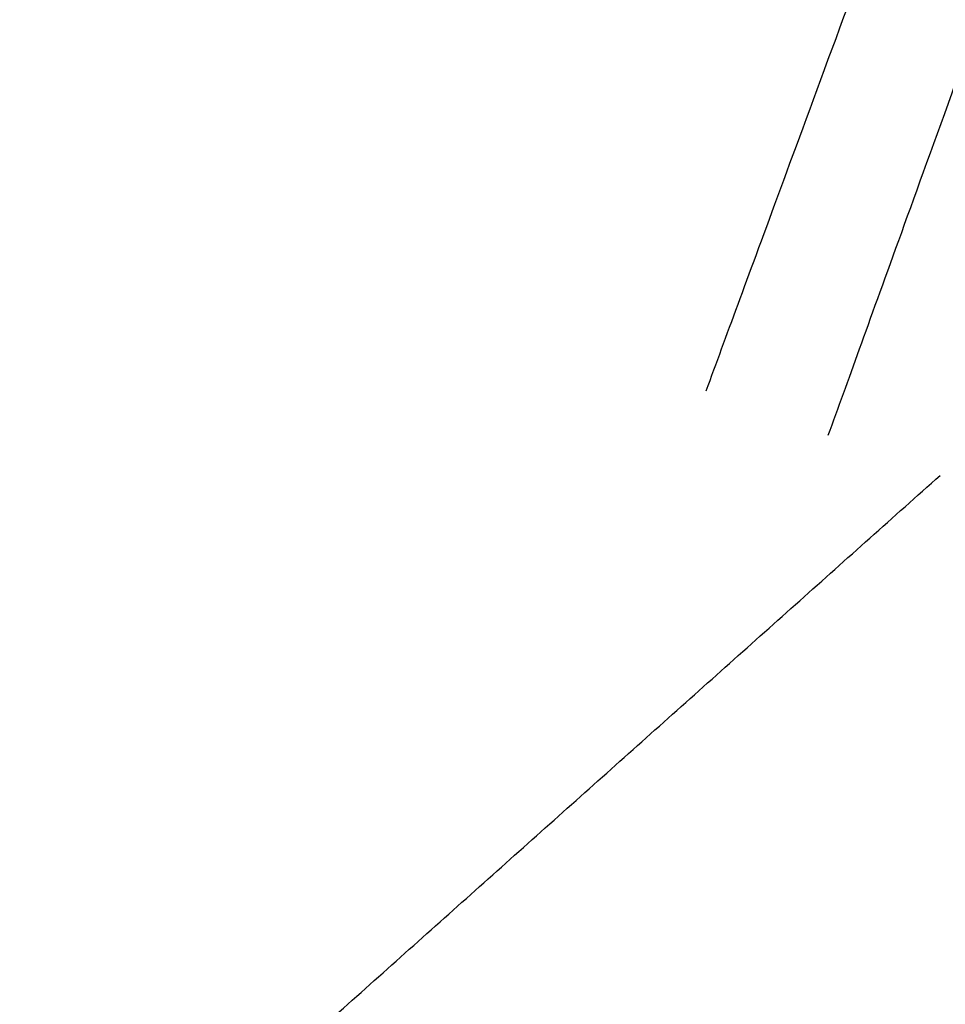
# Model space of a CAD drawing. Header units: millimetres. Extents: x -418 to 440, y -273 to 486.
# Tile 18 of 256: x -312.36 to -306.42, y -229.25 to -222.94. Entities that reach past the tile are written whole.
import ezdxf

# ---------------------------------------------------------------- set-up
doc = ezdxf.new("R2010")
doc.units = ezdxf.units.MM
doc.layers.add('mousse 2', color=7, linetype='Continuous', true_color=0x616161)

msp = doc.modelspace()

# ---------------------------------------------------------------- linework, layer by layer
at = {"layer": 'mousse 2'}
for points, weights in [([(-307.9574, -225.3203, 149.6398), (-304.6722, -216.405, 40), (-266.6211, -113.142, 40)], [1, 0.73699912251, 1]), ([(-307.1747, -225.6062, 149.641), (-303.9429, -216.6726, 40), (-266.5054, -113.1842, 40)], [1, 0.736995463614, 1])]:
    msp.add_rational_spline(points, weights, degree=2, dxfattribs=at)
for points in [[(-320.8578, -238.7154, 345.0996), (-313.6578, -232.2894, 247.3709), (-306.4578, -225.8634, 149.6423)], [(-312.2063, -242.0985, 345.1002), (-305.1136, -235.3331, 247.3788), (-298.021, -228.5677, 149.6574)], [(-310.0159, -242.8633, 345.1004), (-302.951, -236.0116, 247.3806), (-295.8861, -229.1599, 149.6607)]]:
    msp.add_open_spline(points, degree=2, dxfattribs=at)

doc.saveas('drawing.dxf')
